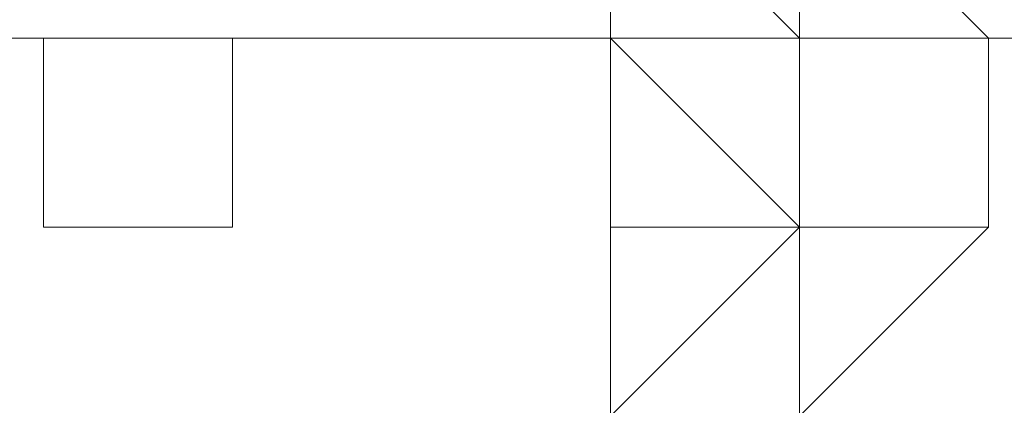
# Model space of a CAD drawing. Header units: inches. Extents: x -79624 to 52587, y -27526 to 10116.
# Tile 69 of 256: x 9806 to 9852, y -15004 to -14986. Entities that reach past the tile are written whole.
import ezdxf
from ezdxf import colors
from ezdxf.entities.mleader import LeaderData, LeaderLine
from ezdxf.math import Vec2, Vec3

# ---------------------------------------------------------------- set-up
doc = ezdxf.new("R2010")
doc.units = ezdxf.units.IN
doc.header["$MEASUREMENT"] = 0
doc.layers.add('- მექანიკური ნაწილი', color=7, linetype='Continuous', lineweight=18)
doc.layers.add('Dimensioning - General', color=7, linetype='Continuous')
doc.styles.add('CT', font='ARIALN.TTF', dxfattribs={"height": 200})
doc.styles.add('GENERATED_STYLE_1', font='txt')
doc.dimstyles.new('GENERATED_STYLE__1', dxfattribs={"dimtxt": 100, "dimasz": 76, "dimexe": 0.18, "dimexo": 0.0625, "dimgap": 0, "dimtad": 0, "dimdec": 0, "dimlfac": 0.1, "dimzin": 0, "dimdsep": 46, "dimtxsty": 'GENERATED_STYLE_1', "dimblk": 'ARROWHEAD_5', "dimblk1": 'ARROWHEAD_5', "dimblk2": 'ARROWHEAD_5', "dimcen": 0.09, "dimse1": 1, "dimse2": 1, "dimclrd": 7, "dimclre": 7, "dimclrt": 7, "dimadec": 0, "dimazin": 0, "dimtfac": 1, "dimtdec": 4, "dimtmove": 0, "dimatfit": 3, "dimfxl": 1, "dimtolj": 1, "dimtzin": 0, "dimarcsym": 0})
doc.dimstyles.new('GENERATED_STYLE__2', dxfattribs={"dimtxt": 100, "dimasz": 76, "dimexe": 0.18, "dimexo": 0.0625, "dimgap": 0, "dimtad": 0, "dimtih": 1, "dimtoh": 1, "dimdec": 0, "dimlfac": 0.1, "dimzin": 0, "dimdsep": 46, "dimtxsty": 'GENERATED_STYLE_1', "dimblk": 'ARROWHEAD_5', "dimblk1": 'ARROWHEAD_5', "dimblk2": 'ARROWHEAD_5', "dimcen": 0.09, "dimse1": 1, "dimse2": 1, "dimclrd": 7, "dimclre": 7, "dimclrt": 7, "dimadec": 0, "dimazin": 0, "dimtfac": 1, "dimtdec": 4, "dimtmove": 0, "dimatfit": 3, "dimfxl": 1, "dimtolj": 1, "dimtzin": 0, "dimarcsym": 0})

# ---------------------------------------------------------------- blocks, each defined once
blk = doc.blocks.new('ARROWHEAD_5')
at = {"linetype": 'Continuous', "lineweight": 0}
blk.add_hatch(color=0, dxfattribs=at).paths.add_polyline_path([(-1, 0.2679), (0, 0), (-1, -0.2679)])
at = {"color": 0, "linetype": 'Continuous', "lineweight": 0}
blk.add_line((0, 0), (-1, 0), dxfattribs=at)
blk = doc.blocks.new('*D249')
at = {"layer": 'Defpoints', "color": 0, "linetype": 'Continuous', "transparency": 16777216}
for p in [(358.556, 209.203), (25258.556, 209.203), (1258.556, -26125.722)]:
    blk.add_point(p, dxfattribs=at)
at = {"layer": 'Dimensioning - General', "color": 7, "linetype": 'Continuous', "lineweight": -2, "transparency": 16777216}
for p, q in [((358.556, 133.203), (358.556, -12795.724)), ((358.556, -26049.722), (358.556, -13148.104))]:
    blk.add_line(p, q, dxfattribs=at)
at = {"layer": 'Dimensioning - General', "color": 7, "linetype": 'Continuous', "lineweight": -2, "transparency": 16777216, "xscale": 76.00000000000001, "yscale": 76.00000000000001, "zscale": 76.00000000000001}
for p, rotation in [((358.556, 209.203), 90), ((358.556, -26125.722), 270)]:
    blk.add_blockref('ARROWHEAD_5', p, dxfattribs=dict(at, rotation=rotation))
at = {"layer": 'Dimensioning - General', "color": 7, "linetype": 'Continuous', "lineweight": 13, "transparency": 16777216, "insert": (358.556, -12971.914), "char_height": 100, "attachment_point": 5, "rotation": 90, "style": 'GENERATED_STYLE_1'}
blk.add_mtext('\\A1;2633', dxfattribs=at)
blk = doc.blocks.new('*D264')
at = {"layer": 'Defpoints', "color": 0, "linetype": 'Continuous', "transparency": 16777216}
for p in [(7428.968, -14429.123), (51186.628, -26125.722), (51186.628, -26425.722)]:
    blk.add_point(p, dxfattribs=at)
at = {"layer": 'Dimensioning - General', "color": 7, "linetype": 'Continuous', "lineweight": -2, "transparency": 16777216}
for p, q in [((7504.968, -26425.722), (29120.843, -26425.722)), ((51110.628, -26425.722), (29468.462, -26425.722))]:
    blk.add_line(p, q, dxfattribs=at)
at = {"layer": 'Dimensioning - General', "color": 7, "linetype": 'Continuous', "lineweight": -2, "transparency": 16777216, "xscale": 76.00000000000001, "yscale": 76.00000000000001, "zscale": 76.00000000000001, "rotation": 180}
blk.add_blockref('ARROWHEAD_5', (7428.968, -26425.722), dxfattribs=at)
at = {"layer": 'Dimensioning - General', "color": 7, "linetype": 'Continuous', "lineweight": -2, "transparency": 16777216, "xscale": 76.00000000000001, "yscale": 76.00000000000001, "zscale": 76.00000000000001}
blk.add_blockref('ARROWHEAD_5', (51186.628, -26425.722), dxfattribs=at)
at = {"layer": 'Dimensioning - General', "color": 7, "linetype": 'Continuous', "lineweight": 13, "transparency": 16777216, "insert": (29294.653, -26425.722), "char_height": 100, "attachment_point": 5, "style": 'GENERATED_STYLE_1'}
blk.add_mtext('\\A1;4376', dxfattribs=at)
blk = doc.blocks.new('*D276')
at = {"layer": 'Defpoints', "color": 0, "linetype": 'Continuous', "transparency": 16777216}
for p in [(7428.968, -14429.123), (51786.628, -14429.123), (4328.728, -18360.584)]:
    blk.add_point(p, dxfattribs=at)
at = {"layer": 'Dimensioning - General', "color": 7, "linetype": 'Continuous', "lineweight": -2, "transparency": 16777216}
for p, q in [((51786.628, -14505.123), (51786.628, -16274.383)), ((51786.628, -18284.584), (51786.628, -16531.526))]:
    blk.add_line(p, q, dxfattribs=at)
at = {"layer": 'Dimensioning - General', "color": 7, "linetype": 'Continuous', "lineweight": -2, "transparency": 16777216, "xscale": 76.00000000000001, "yscale": 76.00000000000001, "zscale": 76.00000000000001}
for p, rotation in [((51786.628, -14429.123), 90), ((51786.628, -18360.584), 270)]:
    blk.add_blockref('ARROWHEAD_5', p, dxfattribs=dict(at, rotation=rotation))
at = {"layer": 'Dimensioning - General', "color": 7, "linetype": 'Continuous', "lineweight": 13, "transparency": 16777216, "insert": (51786.628, -16402.954), "char_height": 100, "attachment_point": 5, "rotation": 90, "style": 'GENERATED_STYLE_1'}
blk.add_mtext('\\A1;393', dxfattribs=at)
blk = doc.blocks.new('_DotSmall')
at = {"color": 0, "linetype": 'ByBlock', "const_width": 0.5}
blk.add_lwpolyline([(-0.0625, 0, 1), (0.0625, 0, 1)], format="xyb", close=True, dxfattribs=at)

msp = doc.modelspace()

# ---------------------------------------------------------------- linework, layer by layer
at = {"layer": '- მექანიკური ნაწილი', "color": 7, "lineweight": 0}
for points in [[(9788.84636, -14968.80526), (9779.86434, -14968.80526), (9779.86434, -14950.8412), (9779.86434, -14932.87714), (9779.86434, -14923.89512), (9779.86434, -14932.87714), (9779.86434, -14950.8412), (9779.86434, -14968.80526), (9779.86434, -14986.76931), (10282.8579, -14986.76931)], [(10282.8579, -14986.76931), (9779.86434, -14986.76931), (9636.15189, -14986.76931), (9636.15189, -14968.80526), (9779.86434, -14968.80526), (9779.86434, -14986.76931), (9779.86434, -14968.80526), (10282.8579, -14968.80526)], [(10282.8579, -14968.80526), (9779.86434, -14968.80526), (9779.86434, -14986.76931), (10282.8579, -14986.76931)], [(9842.73853, -15408.92462), (9842.73853, -14977.78728), (9779.86434, -14968.80526)], [(9842.73853, -14977.78728), (9842.73853, -15408.92462), (9842.73853, -14977.78728)], [(10282.8579, -14986.76931), (9779.86434, -14986.76931), (9779.86434, -15004.73337), (9779.86434, -14986.76931), (9779.86434, -15004.73337), (9636.15189, -15004.73337)], [(9806.81042, -14986.76931), (9815.79245, -14986.76931), (9806.81042, -14986.76931)], [(9806.81042, -14986.76931), (9815.79245, -14986.76931), (9806.81042, -14986.76931)], [(9815.79245, -14986.76931), (9815.79245, -14986.76931)], [(9815.79245, -14986.76931), (9815.79245, -14986.76931)]]:
    msp.add_lwpolyline(points, dxfattribs=at)
msp.add_lwpolyline([(9842.73853, -15408.92462), (9842.73853, -14977.78728), (9779.86434, -14968.80526), (9779.86434, -15417.90665)], close=True, dxfattribs=at)
at = {"layer": '- მექანიკური ნაწილი', "lineweight": 0}
for points in [[(9833.7565, -14977.78728), (9842.73853, -14977.78728), (9842.73853, -14986.76931)], [(9842.73853, -14977.78728), (9833.7565, -14977.78728), (9842.73853, -14986.76931)], [(9833.7565, -14977.78728), (9842.73853, -14977.78728), (9842.73853, -14986.76931)], [(9833.7565, -14977.78728), (9842.73853, -14986.76931), (9833.7565, -14986.76931)], [(9842.73853, -14977.78728), (9833.7565, -14977.78728), (9842.73853, -14986.76931)], [(9833.7565, -14977.78728), (9842.73853, -14977.78728), (9842.73853, -14986.76931)], [(9842.73853, -14977.78728), (9833.7565, -14977.78728), (9842.73853, -14986.76931)], [(9851.72056, -14986.76931), (9842.73853, -14977.78728), (9842.73853, -14986.76931)], [(9833.7565, -14986.76931), (9842.73853, -14986.76931), (9842.73853, -14995.75134)], [(9842.73853, -14986.76931), (9833.7565, -14986.76931), (9842.73853, -14995.75134)], [(9833.7565, -14986.76931), (9842.73853, -14986.76931), (9842.73853, -14995.75134)], [(9833.7565, -14986.76931), (9842.73853, -14995.75134), (9833.7565, -14986.76931), (9833.7565, -14995.75134), (9842.73853, -14995.75134), (9833.7565, -14995.75134), (9842.73853, -14995.75134), (9833.7565, -14995.75134)], [(9842.73853, -14986.76931), (9833.7565, -14986.76931), (9842.73853, -14995.75134)], [(9833.7565, -14986.76931), (9842.73853, -14986.76931), (9842.73853, -14995.75134)], [(9842.73853, -14986.76931), (9833.7565, -14986.76931), (9842.73853, -14995.75134)], [(9842.73853, -14986.76931), (9842.73853, -14995.75134), (9851.72056, -14995.75134), (9851.72056, -14986.76931)], [(9833.7565, -14995.75134), (9842.73853, -14995.75134), (9833.7565, -15004.73337)], [(9842.73853, -14995.75134), (9833.7565, -14995.75134), (9833.7565, -15004.73337)], [(9833.7565, -14995.75134), (9842.73853, -14995.75134), (9833.7565, -15004.73337)], [(9842.73853, -14995.75134), (9833.7565, -14995.75134), (9833.7565, -15004.73337)], [(9833.7565, -14995.75134), (9842.73853, -14995.75134), (9833.7565, -15004.73337)], [(9842.73853, -14995.75134), (9833.7565, -14995.75134), (9833.7565, -15004.73337)], [(9842.73853, -14995.75134), (9833.7565, -14995.75134)]]:
    msp.add_lwpolyline(points, close=True, dxfattribs=at)
for points in [[(9833.7565, -14977.78728), (9842.73853, -14986.76931), (9833.7565, -14977.78728)], [(9833.7565, -14977.78728), (9842.73853, -14986.76931), (9833.7565, -14977.78728)], [(9833.7565, -14977.78728), (9842.73853, -14986.76931)], [(9833.7565, -14986.76931), (9833.7565, -14977.78728)], [(9833.7565, -14977.78728), (9833.7565, -14986.76931), (9833.7565, -14977.78728)], [(9833.7565, -14977.78728), (9833.7565, -14986.76931), (9833.7565, -14977.78728)], [(9833.7565, -14977.78728), (9833.7565, -14986.76931), (9833.7565, -14977.78728)], [(9833.7565, -14977.78728), (9833.7565, -14986.76931), (9833.7565, -14977.78728)], [(9833.7565, -14977.78728), (9833.7565, -14986.76931), (9833.7565, -14977.78728)], [(9833.7565, -14977.78728), (9833.7565, -14986.76931), (9833.7565, -14977.78728)], [(9833.7565, -14977.78728), (9833.7565, -14986.76931), (9833.7565, -14977.78728)], [(9833.7565, -14977.78728), (9833.7565, -14986.76931)], [(9842.73853, -14986.76931), (9833.7565, -14977.78728)], [(9833.7565, -14977.78728), (9842.73853, -14986.76931), (9833.7565, -14977.78728)], [(9833.7565, -14977.78728), (9842.73853, -14986.76931), (9833.7565, -14977.78728)], [(9833.7565, -14977.78728), (9842.73853, -14986.76931), (9833.7565, -14977.78728)], [(9833.7565, -14977.78728), (9842.73853, -14986.76931), (9833.7565, -14977.78728)], [(9833.7565, -14986.76931), (9833.7565, -14977.78728)], [(9833.7565, -14977.78728), (9833.7565, -14986.76931), (9833.7565, -14977.78728)], [(9833.7565, -14977.78728), (9833.7565, -14986.76931), (9833.7565, -14977.78728)], [(9833.7565, -14977.78728), (9833.7565, -14986.76931), (9833.7565, -14977.78728)], [(9833.7565, -14977.78728), (9833.7565, -14986.76931), (9833.7565, -14977.78728)], [(9833.7565, -14977.78728), (9833.7565, -14986.76931), (9833.7565, -14977.78728)], [(9833.7565, -14977.78728), (9833.7565, -14986.76931), (9833.7565, -14977.78728)], [(9833.7565, -14977.78728), (9833.7565, -14986.76931), (9833.7565, -14977.78728)], [(9833.7565, -14977.78728), (9833.7565, -14986.76931)], [(9842.73853, -14986.76931), (9833.7565, -14977.78728)], [(9833.7565, -14977.78728), (9842.73853, -14986.76931), (9833.7565, -14977.78728)], [(9833.7565, -14977.78728), (9842.73853, -14986.76931), (9833.7565, -14977.78728)], [(9833.7565, -14977.78728), (9842.73853, -14986.76931), (9833.7565, -14977.78728)], [(9833.7565, -14977.78728), (9842.73853, -14986.76931), (9833.7565, -14977.78728)], [(9833.7565, -14977.78728), (9842.73853, -14986.76931)], [(9833.7565, -14977.78728), (9833.7565, -14986.76931), (9833.7565, -14977.78728)], [(9833.7565, -14977.78728), (9833.7565, -14986.76931), (9833.7565, -14977.78728)], [(9833.7565, -14977.78728), (9833.7565, -14986.76931), (9833.7565, -14977.78728)], [(9833.7565, -14977.78728), (9833.7565, -14986.76931), (9833.7565, -14977.78728)], [(9833.7565, -14977.78728), (9833.7565, -14986.76931), (9833.7565, -14977.78728)], [(9833.7565, -14977.78728), (9833.7565, -14986.76931), (9833.7565, -14977.78728)], [(9833.7565, -14977.78728), (9833.7565, -14986.76931), (9833.7565, -14977.78728)], [(9833.7565, -14977.78728), (9833.7565, -14986.76931)], [(9842.73853, -14986.76931), (9833.7565, -14977.78728)], [(9833.7565, -14977.78728), (9842.73853, -14986.76931), (9833.7565, -14977.78728)], [(9833.7565, -14977.78728), (9842.73853, -14986.76931), (9833.7565, -14977.78728)], [(9842.73853, -14986.76931), (9842.73853, -14977.78728), (9842.73853, -14986.76931)], [(9842.73853, -14977.78728), (9842.73853, -14986.76931), (9842.73853, -14977.78728)], [(9842.73853, -14977.78728), (9842.73853, -14986.76931), (9842.73853, -14977.78728)], [(9842.73853, -14977.78728), (9842.73853, -14986.76931), (9842.73853, -14977.78728)], [(9842.73853, -14977.78728), (9842.73853, -14986.76931), (9842.73853, -14977.78728)], [(9842.73853, -14977.78728), (9842.73853, -14986.76931), (9842.73853, -14977.78728)], [(9842.73853, -14977.78728), (9842.73853, -14986.76931), (9842.73853, -14977.78728)], [(9842.73853, -14977.78728), (9842.73853, -14986.76931), (9842.73853, -14977.78728)], [(9842.73853, -14977.78728), (9842.73853, -14986.76931), (9842.73853, -14977.78728)], [(9842.73853, -14977.78728), (9842.73853, -14986.76931), (9842.73853, -14977.78728)], [(9842.73853, -14977.78728), (9842.73853, -14986.76931), (9842.73853, -14977.78728)], [(9842.73853, -14977.78728), (9842.73853, -14986.76931), (9842.73853, -14977.78728)], [(9842.73853, -14977.78728), (9842.73853, -14986.76931), (9842.73853, -14977.78728)], [(9842.73853, -14977.78728), (9842.73853, -14986.76931), (9842.73853, -14977.78728)], [(9842.73853, -14977.78728), (9842.73853, -14986.76931), (9842.73853, -14977.78728)], [(9842.73853, -14977.78728), (9842.73853, -14986.76931), (9842.73853, -14977.78728)], [(9842.73853, -14977.78728), (9842.73853, -14986.76931), (9842.73853, -14977.78728)], [(9842.73853, -14977.78728), (9842.73853, -14986.76931), (9842.73853, -14977.78728)], [(9842.73853, -14977.78728), (9842.73853, -14986.76931), (9842.73853, -14977.78728)], [(9842.73853, -14977.78728), (9842.73853, -14986.76931), (9842.73853, -14977.78728)], [(9842.73853, -14977.78728), (9842.73853, -14986.76931), (9842.73853, -14977.78728)], [(9842.73853, -14977.78728), (9842.73853, -14986.76931), (9842.73853, -14977.78728)], [(9842.73853, -14977.78728), (9842.73853, -14986.76931), (9842.73853, -14977.78728)], [(9842.73853, -14977.78728), (9842.73853, -14986.76931), (9842.73853, -14977.78728)], [(9842.73853, -14977.78728), (9842.73853, -14986.76931), (9842.73853, -14977.78728)], [(9842.73853, -14977.78728), (9842.73853, -14986.76931), (9842.73853, -14977.78728)], [(9842.73853, -14977.78728), (9842.73853, -14986.76931), (9842.73853, -14977.78728)], [(9842.73853, -14977.78728), (9842.73853, -14986.76931), (9842.73853, -14977.78728)], [(9842.73853, -14977.78728), (9842.73853, -14986.76931), (9842.73853, -14977.78728)], [(9842.73853, -14977.78728), (9842.73853, -14986.76931), (9842.73853, -14977.78728)], [(9842.73853, -14977.78728), (9842.73853, -14986.76931), (9842.73853, -14977.78728)], [(9842.73853, -14977.78728), (9842.73853, -14986.76931), (9842.73853, -14977.78728)], [(9842.73853, -14977.78728), (9842.73853, -14986.76931), (9842.73853, -14977.78728)], [(9842.73853, -14977.78728), (9842.73853, -14986.76931), (9842.73853, -14977.78728)], [(9842.73853, -14977.78728), (9842.73853, -14986.76931), (9842.73853, -14977.78728)], [(9842.73853, -14977.78728), (9842.73853, -14986.76931), (9842.73853, -14977.78728)], [(9842.73853, -14977.78728), (9842.73853, -14986.76931), (9842.73853, -14977.78728)], [(9842.73853, -14977.78728), (9842.73853, -14986.76931), (9842.73853, -14977.78728)], [(9842.73853, -14977.78728), (9842.73853, -14986.76931), (9842.73853, -14977.78728)], [(9842.73853, -14977.78728), (9842.73853, -14986.76931), (9842.73853, -14977.78728)], [(9842.73853, -14977.78728), (9842.73853, -14986.76931), (9842.73853, -14977.78728)], [(9842.73853, -14977.78728), (9842.73853, -14986.76931), (9842.73853, -14977.78728)], [(9842.73853, -14977.78728), (9842.73853, -14986.76931), (9842.73853, -14977.78728)], [(9842.73853, -14977.78728), (9842.73853, -14986.76931), (9842.73853, -14977.78728)], [(9842.73853, -14977.78728), (9842.73853, -14986.76931), (9842.73853, -14977.78728)], [(9842.73853, -14977.78728), (9842.73853, -14986.76931), (9842.73853, -14977.78728)], [(9842.73853, -14977.78728), (9842.73853, -14986.76931), (9842.73853, -14977.78728)], [(9842.73853, -14977.78728), (9842.73853, -14986.76931), (9842.73853, -14977.78728)], [(9842.73853, -14977.78728), (9842.73853, -14986.76931), (9842.73853, -14977.78728)], [(9842.73853, -14977.78728), (9842.73853, -14986.76931), (9842.73853, -14977.78728)], [(9842.73853, -14977.78728), (9842.73853, -14986.76931), (9842.73853, -14977.78728)], [(9842.73853, -14977.78728), (9842.73853, -14986.76931), (9842.73853, -14977.78728)], [(9842.73853, -14986.76931), (9842.73853, -14977.78728), (9842.73853, -14986.76931)], [(9842.73853, -14986.76931), (9842.73853, -14977.78728)], [(9842.73853, -14986.76931), (9842.73853, -14977.78728)], [(9815.79245, -14986.76931), (9806.81042, -14986.76931), (9815.79245, -14986.76931)], [(9806.81042, -14986.76931), (9806.81042, -14986.76931)], [(9806.81042, -14986.76931), (9806.81042, -14995.75134), (9806.81042, -14986.76931)], [(9815.79245, -14995.75134), (9815.79245, -14986.76931), (9815.79245, -14995.75134)], [(9815.79245, -14986.76931), (9815.79245, -14986.76931)], [(9833.7565, -14986.76931), (9842.73853, -14995.75134)], [(9833.7565, -14995.75134), (9833.7565, -14986.76931)], [(9833.7565, -14986.76931), (9833.7565, -14995.75134), (9833.7565, -14986.76931)], [(9833.7565, -14986.76931), (9833.7565, -14995.75134), (9833.7565, -14986.76931)], [(9833.7565, -14986.76931), (9833.7565, -14995.75134), (9833.7565, -14986.76931)], [(9833.7565, -14986.76931), (9833.7565, -14995.75134), (9833.7565, -14986.76931)], [(9833.7565, -14986.76931), (9833.7565, -14995.75134), (9833.7565, -14986.76931)], [(9833.7565, -14986.76931), (9833.7565, -14995.75134)], [(9842.73853, -14995.75134), (9833.7565, -14986.76931)], [(9842.73853, -14986.76931), (9833.7565, -14986.76931)], [(9833.7565, -14986.76931), (9833.7565, -14986.76931)], [(9833.7565, -14986.76931), (9833.7565, -14986.76931)], [(9833.7565, -14986.76931), (9833.7565, -14986.76931)], [(9833.7565, -14986.76931), (9833.7565, -14986.76931)], [(9833.7565, -14986.76931), (9833.7565, -14986.76931)], [(9833.7565, -14986.76931), (9833.7565, -14986.76931)], [(9833.7565, -14986.76931), (9833.7565, -14986.76931)], [(9833.7565, -14986.76931), (9842.73853, -14986.76931)], [(9833.7565, -14986.76931), (9833.7565, -14995.75134), (9833.7565, -14986.76931)], [(9833.7565, -14986.76931), (9833.7565, -14995.75134), (9833.7565, -14986.76931)], [(9833.7565, -14986.76931), (9833.7565, -14995.75134), (9833.7565, -14986.76931)], [(9833.7565, -14986.76931), (9833.7565, -14995.75134), (9833.7565, -14986.76931)], [(9833.7565, -14986.76931), (9833.7565, -14995.75134), (9833.7565, -14986.76931)], [(9833.7565, -14986.76931), (9833.7565, -14986.76931)], [(9833.7565, -14986.76931), (9833.7565, -14986.76931)], [(9833.7565, -14986.76931), (9833.7565, -14986.76931)], [(9833.7565, -14986.76931), (9833.7565, -14986.76931)], [(9833.7565, -14986.76931), (9833.7565, -14986.76931)], [(9833.7565, -14986.76931), (9833.7565, -14986.76931)], [(9833.7565, -14986.76931), (9833.7565, -14986.76931)], [(9833.7565, -14986.76931), (9842.73853, -14986.76931)], [(9833.7565, -14986.76931), (9842.73853, -14995.75134)], [(9833.7565, -14995.75134), (9833.7565, -14986.76931)], [(9833.7565, -14986.76931), (9833.7565, -14995.75134), (9833.7565, -14986.76931)], [(9833.7565, -14986.76931), (9833.7565, -14995.75134), (9833.7565, -14986.76931)], [(9833.7565, -14986.76931), (9833.7565, -14995.75134), (9833.7565, -14986.76931)], [(9833.7565, -14986.76931), (9833.7565, -14995.75134), (9833.7565, -14986.76931)], [(9833.7565, -14986.76931), (9833.7565, -14995.75134), (9833.7565, -14986.76931)], [(9833.7565, -14986.76931), (9833.7565, -14995.75134)], [(9842.73853, -14995.75134), (9833.7565, -14986.76931)], [(9842.73853, -14986.76931), (9833.7565, -14986.76931)], [(9833.7565, -14986.76931), (9833.7565, -14986.76931)], [(9833.7565, -14986.76931), (9833.7565, -14986.76931)], [(9833.7565, -14986.76931), (9833.7565, -14986.76931)], [(9833.7565, -14986.76931), (9833.7565, -14986.76931)], [(9833.7565, -14986.76931), (9833.7565, -14986.76931)], [(9833.7565, -14986.76931), (9833.7565, -14986.76931)], [(9833.7565, -14986.76931), (9833.7565, -14986.76931)], [(9833.7565, -14986.76931), (9842.73853, -14986.76931)], [(9842.73853, -14995.75134), (9842.73853, -14986.76931), (9842.73853, -14995.75134)], [(9842.73853, -14986.76931), (9842.73853, -14986.76931)], [(9842.73853, -14986.76931), (9842.73853, -14995.75134), (9842.73853, -14986.76931)], [(9842.73853, -14986.76931), (9842.73853, -14995.75134), (9842.73853, -14986.76931)], [(9842.73853, -14986.76931), (9842.73853, -14995.75134), (9842.73853, -14986.76931)], [(9842.73853, -14986.76931), (9842.73853, -14995.75134), (9842.73853, -14986.76931)], [(9842.73853, -14986.76931), (9842.73853, -14995.75134), (9842.73853, -14986.76931)], [(9842.73853, -14986.76931), (9842.73853, -14995.75134), (9842.73853, -14986.76931)], [(9842.73853, -14986.76931), (9842.73853, -14995.75134), (9842.73853, -14986.76931)], [(9842.73853, -14986.76931), (9842.73853, -14995.75134), (9842.73853, -14986.76931)], [(9842.73853, -14986.76931), (9842.73853, -14995.75134), (9842.73853, -14986.76931)], [(9842.73853, -14986.76931), (9842.73853, -14995.75134), (9842.73853, -14986.76931)], [(9842.73853, -14986.76931), (9842.73853, -14995.75134), (9842.73853, -14986.76931)], [(9842.73853, -14986.76931), (9842.73853, -14995.75134), (9842.73853, -14986.76931)], [(9842.73853, -14986.76931), (9842.73853, -14995.75134), (9842.73853, -14986.76931)], [(9842.73853, -14986.76931), (9842.73853, -14995.75134), (9842.73853, -14986.76931)], [(9842.73853, -14986.76931), (9842.73853, -14995.75134), (9842.73853, -14986.76931)], [(9842.73853, -14986.76931), (9842.73853, -14995.75134), (9842.73853, -14986.76931)], [(9842.73853, -14986.76931), (9842.73853, -14995.75134), (9842.73853, -14986.76931)], [(9842.73853, -14986.76931), (9842.73853, -14995.75134), (9842.73853, -14986.76931)], [(9842.73853, -14986.76931), (9842.73853, -14995.75134), (9842.73853, -14986.76931)], [(9842.73853, -14986.76931), (9842.73853, -14995.75134), (9842.73853, -14986.76931)], [(9842.73853, -14986.76931), (9842.73853, -14995.75134), (9842.73853, -14986.76931)], [(9842.73853, -14986.76931), (9842.73853, -14995.75134), (9842.73853, -14986.76931)], [(9842.73853, -14986.76931), (9842.73853, -14995.75134), (9842.73853, -14986.76931)], [(9842.73853, -14986.76931), (9842.73853, -14986.76931)], [(9842.73853, -14986.76931), (9842.73853, -14986.76931)], [(9842.73853, -14986.76931), (9842.73853, -14986.76931)], [(9842.73853, -14986.76931), (9842.73853, -14986.76931)], [(9842.73853, -14986.76931), (9842.73853, -14986.76931)], [(9842.73853, -14986.76931), (9842.73853, -14986.76931)], [(9842.73853, -14986.76931), (9842.73853, -14986.76931)], [(9842.73853, -14986.76931), (9842.73853, -14986.76931)], [(9842.73853, -14986.76931), (9842.73853, -14986.76931)], [(9842.73853, -14986.76931), (9842.73853, -14986.76931)], [(9842.73853, -14986.76931), (9842.73853, -14986.76931)], [(9842.73853, -14986.76931), (9842.73853, -14986.76931)], [(9842.73853, -14986.76931), (9842.73853, -14986.76931)], [(9842.73853, -14986.76931), (9842.73853, -14986.76931)], [(9842.73853, -14986.76931), (9842.73853, -14986.76931)], [(9842.73853, -14986.76931), (9842.73853, -14986.76931)], [(9842.73853, -14986.76931), (9842.73853, -14986.76931)], [(9842.73853, -14986.76931), (9842.73853, -14986.76931)], [(9842.73853, -14986.76931), (9842.73853, -14986.76931)], [(9842.73853, -14986.76931), (9842.73853, -14986.76931)], [(9842.73853, -14986.76931), (9842.73853, -14986.76931)], [(9842.73853, -14986.76931), (9842.73853, -14986.76931)], [(9842.73853, -14986.76931), (9842.73853, -14986.76931)], [(9842.73853, -14986.76931), (9842.73853, -14995.75134), (9842.73853, -14986.76931)], [(9842.73853, -14986.76931), (9842.73853, -14995.75134), (9842.73853, -14986.76931)], [(9842.73853, -14986.76931), (9842.73853, -14995.75134), (9842.73853, -14986.76931)], [(9842.73853, -14986.76931), (9842.73853, -14995.75134), (9842.73853, -14986.76931)], [(9842.73853, -14986.76931), (9842.73853, -14995.75134), (9842.73853, -14986.76931)], [(9842.73853, -14986.76931), (9842.73853, -14995.75134), (9842.73853, -14986.76931)], [(9842.73853, -14986.76931), (9842.73853, -14995.75134), (9842.73853, -14986.76931)], [(9842.73853, -14986.76931), (9842.73853, -14995.75134), (9842.73853, -14986.76931)], [(9842.73853, -14986.76931), (9842.73853, -14995.75134), (9842.73853, -14986.76931)], [(9842.73853, -14986.76931), (9842.73853, -14995.75134), (9842.73853, -14986.76931)], [(9842.73853, -14986.76931), (9842.73853, -14995.75134), (9842.73853, -14986.76931)], [(9842.73853, -14986.76931), (9842.73853, -14995.75134), (9842.73853, -14986.76931)], [(9842.73853, -14986.76931), (9842.73853, -14995.75134), (9842.73853, -14986.76931)], [(9842.73853, -14986.76931), (9842.73853, -14995.75134), (9842.73853, -14986.76931)], [(9842.73853, -14986.76931), (9842.73853, -14995.75134), (9842.73853, -14986.76931)], [(9842.73853, -14986.76931), (9842.73853, -14995.75134), (9842.73853, -14986.76931)], [(9842.73853, -14986.76931), (9842.73853, -14995.75134), (9842.73853, -14986.76931)], [(9842.73853, -14986.76931), (9842.73853, -14995.75134), (9842.73853, -14986.76931)], [(9842.73853, -14986.76931), (9842.73853, -14995.75134), (9842.73853, -14986.76931)], [(9842.73853, -14986.76931), (9842.73853, -14995.75134), (9842.73853, -14986.76931)], [(9842.73853, -14986.76931), (9842.73853, -14995.75134), (9842.73853, -14986.76931)], [(9842.73853, -14986.76931), (9842.73853, -14995.75134), (9842.73853, -14986.76931)], [(9842.73853, -14986.76931), (9842.73853, -14995.75134), (9842.73853, -14986.76931)], [(9842.73853, -14986.76931), (9842.73853, -14986.76931)], [(9842.73853, -14986.76931), (9842.73853, -14986.76931)], [(9842.73853, -14986.76931), (9842.73853, -14986.76931)], [(9842.73853, -14986.76931), (9842.73853, -14986.76931)], [(9842.73853, -14986.76931), (9842.73853, -14986.76931)], [(9842.73853, -14986.76931), (9842.73853, -14986.76931)], [(9842.73853, -14986.76931), (9842.73853, -14986.76931)], [(9842.73853, -14986.76931), (9842.73853, -14986.76931)], [(9842.73853, -14986.76931), (9842.73853, -14986.76931)], [(9842.73853, -14986.76931), (9842.73853, -14986.76931)], [(9842.73853, -14986.76931), (9842.73853, -14986.76931)], [(9842.73853, -14986.76931), (9842.73853, -14986.76931)], [(9842.73853, -14986.76931), (9842.73853, -14986.76931)], [(9842.73853, -14986.76931), (9842.73853, -14986.76931)], [(9842.73853, -14986.76931), (9842.73853, -14986.76931)], [(9842.73853, -14986.76931), (9842.73853, -14986.76931)], [(9842.73853, -14986.76931), (9842.73853, -14986.76931)], [(9842.73853, -14986.76931), (9842.73853, -14986.76931)], [(9842.73853, -14986.76931), (9842.73853, -14986.76931)], [(9842.73853, -14986.76931), (9842.73853, -14986.76931)], [(9842.73853, -14986.76931), (9842.73853, -14986.76931)], [(9842.73853, -14986.76931), (9842.73853, -14986.76931)], [(9842.73853, -14986.76931), (9842.73853, -14986.76931)], [(9842.73853, -14986.76931), (9842.73853, -14995.75134), (9842.73853, -14986.76931)], [(9842.73853, -14986.76931), (9842.73853, -14995.75134), (9842.73853, -14986.76931)], [(9842.73853, -14986.76931), (9842.73853, -14995.75134), (9842.73853, -14986.76931)], [(9842.73853, -14986.76931), (9842.73853, -14995.75134), (9842.73853, -14986.76931)], [(9842.73853, -14986.76931), (9842.73853, -14995.75134), (9842.73853, -14986.76931)], [(9842.73853, -14986.76931), (9842.73853, -14995.75134), (9842.73853, -14986.76931)], [(9842.73853, -14986.76931), (9842.73853, -14995.75134), (9842.73853, -14986.76931)], [(9842.73853, -14986.76931), (9842.73853, -14995.75134), (9842.73853, -14986.76931)], [(9842.73853, -14986.76931), (9842.73853, -14995.75134), (9842.73853, -14986.76931)], [(9842.73853, -14986.76931), (9842.73853, -14995.75134), (9842.73853, -14986.76931)], [(9842.73853, -14986.76931), (9842.73853, -14995.75134), (9842.73853, -14986.76931)], [(9842.73853, -14986.76931), (9842.73853, -14995.75134), (9842.73853, -14986.76931)], [(9842.73853, -14986.76931), (9842.73853, -14995.75134), (9842.73853, -14986.76931)], [(9842.73853, -14986.76931), (9842.73853, -14995.75134), (9842.73853, -14986.76931)], [(9842.73853, -14986.76931), (9842.73853, -14995.75134), (9842.73853, -14986.76931)], [(9842.73853, -14986.76931), (9842.73853, -14995.75134), (9842.73853, -14986.76931)], [(9842.73853, -14986.76931), (9842.73853, -14995.75134), (9842.73853, -14986.76931)], [(9842.73853, -14986.76931), (9842.73853, -14995.75134), (9842.73853, -14986.76931)], [(9842.73853, -14986.76931), (9842.73853, -14995.75134), (9842.73853, -14986.76931)], [(9842.73853, -14986.76931), (9842.73853, -14995.75134), (9842.73853, -14986.76931)], [(9842.73853, -14986.76931), (9842.73853, -14995.75134), (9842.73853, -14986.76931)], [(9842.73853, -14986.76931), (9842.73853, -14995.75134), (9842.73853, -14986.76931)], [(9842.73853, -14986.76931), (9842.73853, -14995.75134), (9842.73853, -14986.76931)], [(9842.73853, -14986.76931), (9842.73853, -14986.76931)], [(9842.73853, -14986.76931), (9842.73853, -14986.76931)], [(9842.73853, -14986.76931), (9842.73853, -14986.76931)], [(9842.73853, -14986.76931), (9842.73853, -14986.76931)], [(9842.73853, -14986.76931), (9842.73853, -14986.76931)], [(9842.73853, -14986.76931), (9842.73853, -14986.76931)], [(9842.73853, -14986.76931), (9842.73853, -14986.76931)], [(9842.73853, -14986.76931), (9842.73853, -14986.76931)], [(9842.73853, -14986.76931), (9842.73853, -14986.76931)], [(9842.73853, -14986.76931), (9842.73853, -14986.76931)], [(9842.73853, -14986.76931), (9842.73853, -14986.76931)], [(9842.73853, -14986.76931), (9842.73853, -14986.76931)], [(9842.73853, -14986.76931), (9842.73853, -14986.76931)], [(9842.73853, -14986.76931), (9842.73853, -14986.76931)], [(9842.73853, -14986.76931), (9842.73853, -14986.76931)], [(9842.73853, -14986.76931), (9842.73853, -14986.76931)], [(9842.73853, -14986.76931), (9842.73853, -14986.76931)], [(9842.73853, -14986.76931), (9842.73853, -14986.76931)], [(9842.73853, -14986.76931), (9842.73853, -14986.76931)], [(9842.73853, -14986.76931), (9842.73853, -14986.76931)], [(9842.73853, -14986.76931), (9842.73853, -14986.76931)], [(9842.73853, -14986.76931), (9842.73853, -14986.76931)], [(9842.73853, -14986.76931), (9842.73853, -14986.76931)], [(9842.73853, -14995.75134), (9842.73853, -14986.76931), (9842.73853, -14995.75134)], [(9842.73853, -14986.76931), (9842.73853, -14986.76931)], [(9842.73853, -14995.75134), (9842.73853, -14986.76931)], [(9842.73853, -14995.75134), (9842.73853, -14986.76931)], [(9806.81042, -14995.75134), (9806.81042, -14995.75134)], [(9806.81042, -14995.75134), (9815.79245, -14995.75134), (9806.81042, -14995.75134)], [(9806.81042, -14995.75134), (9806.81042, -14995.75134)], [(9815.79245, -14995.75134), (9815.79245, -14995.75134)], [(9842.73853, -14995.75134), (9833.7565, -14995.75134)], [(9833.7565, -14995.75134), (9833.7565, -14995.75134)], [(9833.7565, -14995.75134), (9833.7565, -14995.75134)], [(9833.7565, -14995.75134), (9833.7565, -14995.75134)], [(9833.7565, -14995.75134), (9833.7565, -14995.75134)], [(9833.7565, -14995.75134), (9833.7565, -14995.75134)], [(9833.7565, -14995.75134), (9842.73853, -14995.75134)], [(9833.7565, -15004.73337), (9842.73853, -14995.75134)], [(9842.73853, -14995.75134), (9833.7565, -15004.73337), (9842.73853, -14995.75134)], [(9842.73853, -14995.75134), (9833.7565, -15004.73337), (9842.73853, -14995.75134)], [(9833.7565, -14995.75134), (9833.7565, -15004.73337), (9833.7565, -14995.75134)], [(9833.7565, -14995.75134), (9833.7565, -15004.73337), (9833.7565, -14995.75134)], [(9833.7565, -14995.75134), (9833.7565, -15004.73337), (9833.7565, -14995.75134)], [(9833.7565, -14995.75134), (9833.7565, -15004.73337), (9833.7565, -14995.75134)], [(9833.7565, -14995.75134), (9833.7565, -15004.73337), (9833.7565, -14995.75134)], [(9833.7565, -14995.75134), (9833.7565, -15004.73337), (9833.7565, -14995.75134)], [(9833.7565, -14995.75134), (9833.7565, -15004.73337), (9833.7565, -14995.75134)], [(9842.73853, -14995.75134), (9833.7565, -15004.73337), (9842.73853, -14995.75134)], [(9842.73853, -14995.75134), (9833.7565, -15004.73337), (9842.73853, -14995.75134)], [(9842.73853, -14995.75134), (9833.7565, -15004.73337)], [(9833.7565, -14995.75134), (9842.73853, -14995.75134), (9833.7565, -14995.75134)], [(9833.7565, -14995.75134), (9842.73853, -14995.75134), (9833.7565, -14995.75134)], [(9833.7565, -14995.75134), (9833.7565, -14995.75134)], [(9833.7565, -14995.75134), (9842.73853, -14995.75134), (9833.7565, -14995.75134)], [(9833.7565, -14995.75134), (9833.7565, -14995.75134)], [(9833.7565, -14995.75134), (9833.7565, -14995.75134)], [(9833.7565, -14995.75134), (9833.7565, -14995.75134)], [(9833.7565, -14995.75134), (9833.7565, -14995.75134)], [(9833.7565, -14995.75134), (9833.7565, -14995.75134)], [(9833.7565, -15004.73337), (9842.73853, -14995.75134)], [(9842.73853, -14995.75134), (9833.7565, -15004.73337), (9842.73853, -14995.75134)], [(9842.73853, -14995.75134), (9833.7565, -15004.73337), (9842.73853, -14995.75134)], [(9833.7565, -14995.75134), (9833.7565, -15004.73337), (9833.7565, -14995.75134)], [(9833.7565, -14995.75134), (9833.7565, -15004.73337), (9833.7565, -14995.75134)], [(9833.7565, -14995.75134), (9833.7565, -15004.73337), (9833.7565, -14995.75134)], [(9833.7565, -14995.75134), (9833.7565, -15004.73337), (9833.7565, -14995.75134)], [(9833.7565, -14995.75134), (9833.7565, -15004.73337), (9833.7565, -14995.75134)], [(9833.7565, -14995.75134), (9833.7565, -15004.73337), (9833.7565, -14995.75134)], [(9833.7565, -14995.75134), (9833.7565, -15004.73337), (9833.7565, -14995.75134)], [(9842.73853, -14995.75134), (9833.7565, -15004.73337), (9842.73853, -14995.75134)], [(9842.73853, -14995.75134), (9833.7565, -15004.73337), (9842.73853, -14995.75134)], [(9842.73853, -14995.75134), (9833.7565, -15004.73337)], [(9833.7565, -14995.75134), (9842.73853, -14995.75134), (9833.7565, -14995.75134)], [(9833.7565, -14995.75134), (9842.73853, -14995.75134), (9833.7565, -14995.75134)], [(9833.7565, -14995.75134), (9833.7565, -14995.75134)], [(9833.7565, -14995.75134), (9842.73853, -14995.75134)], [(9833.7565, -14995.75134), (9842.73853, -14995.75134)], [(9833.7565, -14995.75134), (9842.73853, -14995.75134), (9833.7565, -14995.75134)], [(9842.73853, -14995.75134), (9833.7565, -14995.75134)], [(9833.7565, -14995.75134), (9833.7565, -14995.75134)], [(9833.7565, -14995.75134), (9833.7565, -14995.75134)], [(9833.7565, -14995.75134), (9833.7565, -14995.75134)], [(9833.7565, -14995.75134), (9833.7565, -14995.75134)], [(9833.7565, -14995.75134), (9833.7565, -14995.75134)], [(9833.7565, -14995.75134), (9842.73853, -14995.75134)], [(9833.7565, -15004.73337), (9842.73853, -14995.75134)], [(9842.73853, -14995.75134), (9833.7565, -15004.73337), (9842.73853, -14995.75134)], [(9842.73853, -14995.75134), (9833.7565, -15004.73337), (9842.73853, -14995.75134)], [(9833.7565, -14995.75134), (9833.7565, -15004.73337), (9833.7565, -14995.75134)], [(9833.7565, -14995.75134), (9833.7565, -15004.73337), (9833.7565, -14995.75134)], [(9833.7565, -14995.75134), (9833.7565, -15004.73337), (9833.7565, -14995.75134)], [(9833.7565, -14995.75134), (9833.7565, -15004.73337), (9833.7565, -14995.75134)], [(9833.7565, -14995.75134), (9833.7565, -15004.73337), (9833.7565, -14995.75134)], [(9833.7565, -14995.75134), (9833.7565, -15004.73337), (9833.7565, -14995.75134)], [(9833.7565, -14995.75134), (9833.7565, -15004.73337), (9833.7565, -14995.75134)], [(9842.73853, -14995.75134), (9833.7565, -15004.73337), (9842.73853, -14995.75134)], [(9842.73853, -14995.75134), (9833.7565, -15004.73337), (9842.73853, -14995.75134)], [(9842.73853, -14995.75134), (9833.7565, -15004.73337)], [(9833.7565, -14995.75134), (9842.73853, -14995.75134), (9833.7565, -14995.75134)], [(9833.7565, -14995.75134), (9842.73853, -14995.75134), (9833.7565, -14995.75134)], [(9833.7565, -14995.75134), (9833.7565, -14995.75134)], [(9833.7565, -14995.75134), (9842.73853, -14995.75134), (9833.7565, -14995.75134)], [(9851.72056, -14995.75134), (9842.73853, -15004.73337), (9842.73853, -14995.75134)], [(9851.72056, -14995.75134), (9842.73853, -14995.75134)], [(9842.73853, -14995.75134), (9851.72056, -14995.75134), (9842.73853, -14995.75134)], [(9842.73853, -15004.73337), (9842.73853, -14995.75134), (9842.73853, -15004.73337)], [(9842.73853, -14995.75134), (9842.73853, -14995.75134)], [(9842.73853, -14995.75134), (9842.73853, -14995.75134)], [(9842.73853, -14995.75134), (9842.73853, -14995.75134)], [(9842.73853, -14995.75134), (9842.73853, -14995.75134)], [(9842.73853, -14995.75134), (9842.73853, -14995.75134)], [(9842.73853, -14995.75134), (9842.73853, -14995.75134)], [(9842.73853, -14995.75134), (9842.73853, -14995.75134)], [(9842.73853, -14995.75134), (9842.73853, -14995.75134)], [(9842.73853, -14995.75134), (9842.73853, -14995.75134)], [(9842.73853, -14995.75134), (9842.73853, -14995.75134)], [(9842.73853, -14995.75134), (9842.73853, -14995.75134)], [(9842.73853, -14995.75134), (9842.73853, -14995.75134)], [(9842.73853, -14995.75134), (9842.73853, -14995.75134)], [(9842.73853, -14995.75134), (9842.73853, -14995.75134)], [(9842.73853, -14995.75134), (9842.73853, -14995.75134)], [(9842.73853, -14995.75134), (9842.73853, -14995.75134)], [(9842.73853, -14995.75134), (9842.73853, -14995.75134)], [(9842.73853, -14995.75134), (9842.73853, -14995.75134)], [(9842.73853, -14995.75134), (9842.73853, -14995.75134)], [(9842.73853, -14995.75134), (9842.73853, -14995.75134)], [(9842.73853, -14995.75134), (9842.73853, -14995.75134)], [(9842.73853, -14995.75134), (9842.73853, -14995.75134)], [(9842.73853, -14995.75134), (9842.73853, -14995.75134)], [(9842.73853, -14995.75134), (9842.73853, -14995.75134)], [(9842.73853, -14995.75134), (9842.73853, -14995.75134)], [(9842.73853, -14995.75134), (9842.73853, -14995.75134)], [(9842.73853, -14995.75134), (9842.73853, -15004.73337), (9842.73853, -14995.75134)], [(9842.73853, -14995.75134), (9842.73853, -15004.73337), (9842.73853, -14995.75134)], [(9842.73853, -14995.75134), (9842.73853, -15004.73337), (9842.73853, -14995.75134)], [(9842.73853, -14995.75134), (9842.73853, -15004.73337), (9842.73853, -14995.75134)], [(9842.73853, -14995.75134), (9842.73853, -15004.73337), (9842.73853, -14995.75134)], [(9842.73853, -14995.75134), (9842.73853, -15004.73337), (9842.73853, -14995.75134)], [(9842.73853, -14995.75134), (9842.73853, -15004.73337), (9842.73853, -14995.75134)], [(9842.73853, -14995.75134), (9842.73853, -15004.73337), (9842.73853, -14995.75134)], [(9842.73853, -14995.75134), (9842.73853, -15004.73337), (9842.73853, -14995.75134)], [(9842.73853, -14995.75134), (9842.73853, -15004.73337), (9842.73853, -14995.75134)], [(9842.73853, -14995.75134), (9842.73853, -15004.73337)], [(9842.73853, -15004.73337), (9842.73853, -14995.75134)], [(9842.73853, -14995.75134), (9842.73853, -15004.73337), (9842.73853, -14995.75134)], [(9842.73853, -14995.75134), (9842.73853, -15004.73337), (9842.73853, -14995.75134)], [(9842.73853, -14995.75134), (9842.73853, -15004.73337), (9842.73853, -14995.75134)], [(9842.73853, -14995.75134), (9842.73853, -15004.73337), (9842.73853, -14995.75134)], [(9842.73853, -14995.75134), (9842.73853, -15004.73337), (9842.73853, -14995.75134)], [(9842.73853, -14995.75134), (9842.73853, -15004.73337), (9842.73853, -14995.75134)], [(9842.73853, -14995.75134), (9842.73853, -15004.73337), (9842.73853, -14995.75134)], [(9842.73853, -14995.75134), (9842.73853, -14995.75134)], [(9842.73853, -14995.75134), (9842.73853, -14995.75134)], [(9842.73853, -14995.75134), (9842.73853, -14995.75134)], [(9842.73853, -14995.75134), (9842.73853, -14995.75134)], [(9842.73853, -14995.75134), (9842.73853, -14995.75134)], [(9842.73853, -14995.75134), (9842.73853, -14995.75134)], [(9842.73853, -14995.75134), (9842.73853, -14995.75134)], [(9842.73853, -14995.75134), (9842.73853, -14995.75134)], [(9842.73853, -14995.75134), (9842.73853, -14995.75134)], [(9842.73853, -14995.75134), (9842.73853, -14995.75134)], [(9842.73853, -14995.75134), (9842.73853, -14995.75134)], [(9842.73853, -14995.75134), (9842.73853, -14995.75134)], [(9842.73853, -14995.75134), (9842.73853, -14995.75134)], [(9842.73853, -14995.75134), (9842.73853, -14995.75134)], [(9842.73853, -14995.75134), (9842.73853, -14995.75134)], [(9842.73853, -14995.75134), (9842.73853, -14995.75134)], [(9842.73853, -14995.75134), (9842.73853, -14995.75134)], [(9842.73853, -14995.75134), (9842.73853, -14995.75134)], [(9842.73853, -14995.75134), (9842.73853, -14995.75134)], [(9842.73853, -14995.75134), (9842.73853, -14995.75134)], [(9842.73853, -14995.75134), (9842.73853, -14995.75134)], [(9842.73853, -14995.75134), (9842.73853, -14995.75134)], [(9842.73853, -14995.75134), (9842.73853, -14995.75134)], [(9842.73853, -14995.75134), (9842.73853, -14995.75134)], [(9842.73853, -14995.75134), (9842.73853, -14995.75134)], [(9842.73853, -14995.75134), (9842.73853, -14995.75134)], [(9842.73853, -14995.75134), (9842.73853, -15004.73337), (9842.73853, -14995.75134)], [(9842.73853, -14995.75134), (9842.73853, -15004.73337), (9842.73853, -14995.75134)], [(9842.73853, -14995.75134), (9842.73853, -15004.73337), (9842.73853, -14995.75134)], [(9842.73853, -14995.75134), (9842.73853, -15004.73337), (9842.73853, -14995.75134)], [(9842.73853, -14995.75134), (9842.73853, -15004.73337), (9842.73853, -14995.75134)], [(9842.73853, -14995.75134), (9842.73853, -15004.73337), (9842.73853, -14995.75134)], [(9842.73853, -14995.75134), (9842.73853, -15004.73337), (9842.73853, -14995.75134)], [(9842.73853, -14995.75134), (9842.73853, -15004.73337), (9842.73853, -14995.75134)], [(9842.73853, -14995.75134), (9842.73853, -15004.73337), (9842.73853, -14995.75134)], [(9842.73853, -14995.75134), (9842.73853, -15004.73337), (9842.73853, -14995.75134)], [(9842.73853, -14995.75134), (9842.73853, -15004.73337)], [(9842.73853, -15004.73337), (9842.73853, -14995.75134)], [(9842.73853, -14995.75134), (9842.73853, -15004.73337), (9842.73853, -14995.75134)], [(9842.73853, -14995.75134), (9842.73853, -15004.73337), (9842.73853, -14995.75134)], [(9842.73853, -14995.75134), (9842.73853, -15004.73337), (9842.73853, -14995.75134)], [(9842.73853, -14995.75134), (9842.73853, -15004.73337), (9842.73853, -14995.75134)], [(9842.73853, -14995.75134), (9842.73853, -15004.73337), (9842.73853, -14995.75134)], [(9842.73853, -14995.75134), (9842.73853, -15004.73337), (9842.73853, -14995.75134)], [(9842.73853, -14995.75134), (9842.73853, -15004.73337), (9842.73853, -14995.75134)], [(9842.73853, -14995.75134), (9842.73853, -14995.75134)], [(9842.73853, -14995.75134), (9842.73853, -14995.75134)], [(9842.73853, -14995.75134), (9842.73853, -14995.75134)], [(9842.73853, -14995.75134), (9842.73853, -14995.75134)], [(9842.73853, -14995.75134), (9842.73853, -14995.75134)], [(9842.73853, -14995.75134), (9842.73853, -14995.75134)], [(9842.73853, -14995.75134), (9842.73853, -14995.75134)], [(9842.73853, -14995.75134), (9842.73853, -14995.75134)], [(9842.73853, -14995.75134), (9842.73853, -14995.75134)], [(9842.73853, -14995.75134), (9842.73853, -14995.75134)], [(9842.73853, -14995.75134), (9842.73853, -14995.75134)], [(9842.73853, -14995.75134), (9842.73853, -14995.75134)], [(9842.73853, -14995.75134), (9842.73853, -14995.75134)], [(9842.73853, -14995.75134), (9842.73853, -14995.75134)], [(9842.73853, -14995.75134), (9842.73853, -14995.75134)], [(9842.73853, -14995.75134), (9842.73853, -14995.75134)], [(9842.73853, -14995.75134), (9842.73853, -14995.75134)], [(9842.73853, -14995.75134), (9842.73853, -14995.75134)], [(9842.73853, -14995.75134), (9842.73853, -14995.75134)], [(9842.73853, -14995.75134), (9842.73853, -14995.75134)], [(9842.73853, -14995.75134), (9842.73853, -14995.75134)], [(9842.73853, -14995.75134), (9842.73853, -14995.75134)], [(9842.73853, -14995.75134), (9842.73853, -14995.75134)], [(9842.73853, -14995.75134), (9842.73853, -14995.75134)], [(9842.73853, -14995.75134), (9842.73853, -14995.75134)], [(9842.73853, -14995.75134), (9842.73853, -14995.75134)], [(9842.73853, -14995.75134), (9842.73853, -15004.73337), (9842.73853, -14995.75134)], [(9842.73853, -14995.75134), (9842.73853, -15004.73337), (9842.73853, -14995.75134)], [(9842.73853, -14995.75134), (9842.73853, -15004.73337), (9842.73853, -14995.75134)], [(9842.73853, -14995.75134), (9842.73853, -15004.73337), (9842.73853, -14995.75134)], [(9842.73853, -14995.75134), (9842.73853, -15004.73337), (9842.73853, -14995.75134)], [(9842.73853, -14995.75134), (9842.73853, -15004.73337), (9842.73853, -14995.75134)], [(9842.73853, -14995.75134), (9842.73853, -15004.73337), (9842.73853, -14995.75134)], [(9842.73853, -14995.75134), (9842.73853, -15004.73337), (9842.73853, -14995.75134)], [(9842.73853, -14995.75134), (9842.73853, -15004.73337), (9842.73853, -14995.75134)], [(9842.73853, -14995.75134), (9842.73853, -15004.73337), (9842.73853, -14995.75134)], [(9842.73853, -14995.75134), (9842.73853, -15004.73337)], [(9842.73853, -15004.73337), (9842.73853, -14995.75134)], [(9842.73853, -14995.75134), (9842.73853, -15004.73337), (9842.73853, -14995.75134)], [(9842.73853, -14995.75134), (9842.73853, -15004.73337), (9842.73853, -14995.75134)], [(9842.73853, -14995.75134), (9842.73853, -15004.73337), (9842.73853, -14995.75134)], [(9842.73853, -14995.75134), (9842.73853, -15004.73337), (9842.73853, -14995.75134)], [(9842.73853, -14995.75134), (9842.73853, -15004.73337), (9842.73853, -14995.75134)], [(9842.73853, -14995.75134), (9842.73853, -15004.73337), (9842.73853, -14995.75134)], [(9842.73853, -14995.75134), (9842.73853, -15004.73337), (9842.73853, -14995.75134)], [(9842.73853, -14995.75134), (9842.73853, -14995.75134)], [(9842.73853, -14995.75134), (9842.73853, -14995.75134)], [(9842.73853, -15004.73337), (9842.73853, -14995.75134), (9842.73853, -15004.73337)], [(9842.73853, -14995.75134), (9842.73853, -14995.75134)], [(9842.73853, -15004.73337), (9842.73853, -14995.75134)], [(9842.73853, -14995.75134), (9842.73853, -14995.75134)], [(9842.73853, -15004.73337), (9842.73853, -14995.75134)], [(9842.73853, -14995.75134), (9842.73853, -14995.75134)], [(9851.72056, -14995.75134), (9851.72056, -14995.75134)]]:
    msp.add_lwpolyline(points, dxfattribs=at)

# ---------------------------------------------------------------- dimensions: what is measured, and where the dimension line sits
at = {"layer": 'Dimensioning - General', "color": 7, "linetype": 'Continuous', "lineweight": 13}
for base, p1, p2, picture, middle in [((358.55594, 209.20337), (1258.55593, -26125.72241), (25258.55593, 209.20337), '*D249', (358.55594, -12971.91402)), ((51786.62821, -14429.12325), (4328.72843, -18360.58402), (7428.96845, -14429.12325), '*D276', (51786.62821, -16402.95414))]:
    dim = msp.add_linear_dim(base=base, p1=p1, p2=p2, angle=90, dimstyle='GENERATED_STYLE__1', dxfattribs=at)
    dim.commit()
    dim.dimension.update_dxf_attribs({"geometry": picture, "text_midpoint": middle, "dimtype": 160, "text_rotation": 90})
dim = msp.add_linear_dim(base=(51186.62821, -26425.72242), p1=(7428.96845, -14429.12325), p2=(51186.62821, -26125.72241), dimstyle='GENERATED_STYLE__2', dxfattribs=at)
dim.commit()
dim.dimension.update_dxf_attribs({"geometry": '*D264', "text_midpoint": (29294.65282, -26425.72242), "dimtype": 160})

# ---------------------------------------------------------------- leaders
at = {"layer": '- მექანიკური ნაწილი', "color": 7}
ml = msp.add_multileader_mtext('Standard', dxfattribs=at)
ml.set_content('{\\fSylfaen|b1|i0|c0|p18;FDB-ROOF  \\fSylfaen|b0|i0|c0|p18;\\C1;QF-2            \\C7;N2XH FE180 E90-4X2.5}', color=7, style='CT')
ml.set_leader_properties()
ml.set_arrow_properties(name='DOTSMALL')
ml.build(insert=Vec2(0, 0))
ml.multileader.update_dxf_attribs({"has_dogleg": 0, "text_left_attachment_type": 6, "text_right_attachment_type": 6, "dogleg_length": 9, "arrow_head_size": 215.76216})
ctx = ml.context
ctx.base_point, ctx.char_height, ctx.arrow_head_size, ctx.landing_gap_size, ctx.plane_origin = Vec3(8390.91148, -14136.45006), 214.21600799, 215.76216, 71.92072, Vec3(-12326.21267, -34545.50914)
ctx.left_attachment, ctx.right_attachment, ctx.text_align_type = 6, 6, 1
notes = []
notes.append((ctx, [(0, (1, 1, 0), (11662.84716, -14136.45006), (-1, 0), 9, [(2, [(10462.49845, -15148.44581)], 0, [])])]))
ctx.mtext.insert, ctx.mtext.width, ctx.mtext.defined_height, ctx.mtext.alignment, ctx.mtext.flow_direction = Vec3(10022.37932, -13879.39085), 3165.613385, 305.10903, 2, 5
for ctx, leaders in notes:
    for number, flags, end, landing, length, lines in leaders:
        leader = LeaderData()
        leader.index, (leader.has_last_leader_line, leader.has_dogleg_vector, leader.attachment_direction) = number, flags
        leader.last_leader_point, leader.dogleg_vector, leader.dogleg_length = Vec3(end), Vec3(landing), length
        for number, points, colour, breaks in lines:
            line = LeaderLine()
            line.index, line.vertices, line.color, line.breaks = number, Vec3.list(points), colors.encode_raw_color(colour), breaks
            leader.lines.append(line)
        ctx.leaders.append(leader)

doc.saveas('drawing.dxf')
